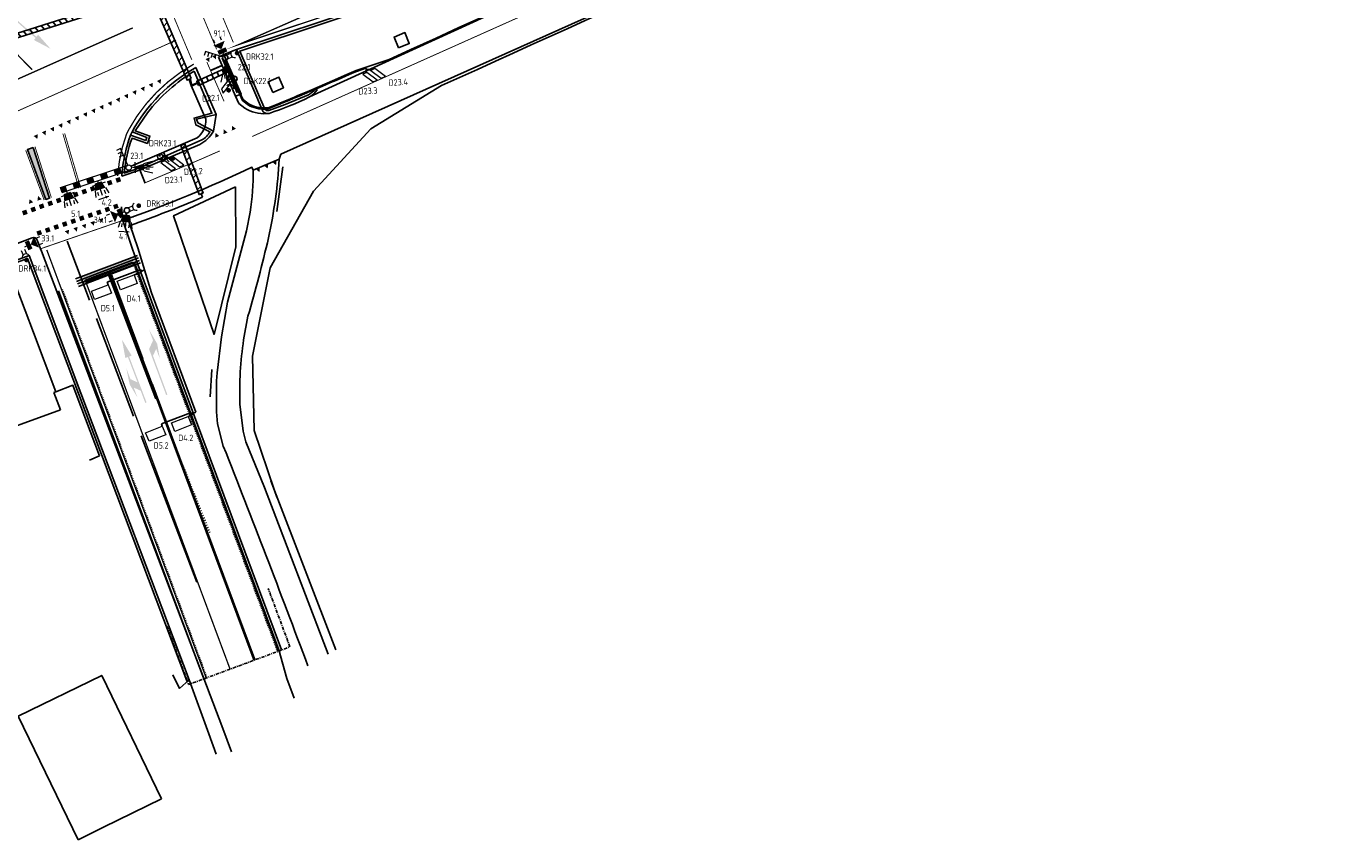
# Model space of a CAD drawing. Header units: metres. Extents: x 144112 to 146497, y 457631 to 458575.
# Tile 33 of 59: x 145889 to 146035, y 458180 to 458270. Entities that reach past the tile are written whole.
import ezdxf
from ezdxf.enums import TextEntityAlignment as Align

# ---------------------------------------------------------------- set-up
doc = ezdxf.new("R2010")
doc.units = ezdxf.units.M
doc.header["$LTSCALE"] = 0.25
for name, pattern in [('13', [1, 0.25, -0.75]), ('N225DO-1044A$0$PROFIEL', [3.9, 3, -0.3, 0.3, -0.3]), ('N237M200$0$030270', [0.75, 0.0675, -0.6825]), ('N237M200$0$050050', [0.25, 0.1175, -0.1325]), ('N237M200$0$11', [0.5, 0.25, -0.25]), ('N237M200$0$13', [1, 0.25, -0.75]), ('STIPPELFIJN', [0.375, 0.25, -0.125]), ('VW-1-3_STREEP', [4, 1, -3])]:
    doc.linetypes.add(name, pattern=pattern)
doc.layers.get('0').update_dxf_attribs({"linetype": 'CONTINUOUS', "lineweight": 0})
for name, color, linetype in [('B01_D', 1, 'CONTINUOUS'), ('B01_T', 1, 'CONTINUOUS'), ('INSTALLATIE-T-CODE', 1, 'CONTINUOUS'), ('KABEL-500', 3, 'CONTINUOUS'), ('LUS-T-CODE', 1, 'CONTINUOUS'), ('MASTEN', 7, 'CONTINUOUS'), ('MOF', 6, 'CONTINUOUS'), ('N237M200$0$TM-HULPLIJNEN', 252, 'CONTINUOUS'), ('N237M200$0$TM-L_03-27_10', 252, 'N237M200$0$030270'), ('N237M200$0$TM-L_05-05_10', 252, 'N237M200$0$050050'), ('N237M200$0$TM-L_1-1_15', 252, 'N237M200$0$11'), ('N237M200$0$TM-L_1-3_10', 252, 'N237M200$0$13'), ('N237M200$0$TM-L_C_10', 252, 'CONTINUOUS'), ('N237M200$0$TM-L_C_15', 252, 'CONTINUOUS'), ('N237M200$0$TM-L_C_20', 252, 'CONTINUOUS'), ('N237M200$0$TM-L_C_30', 252, 'CONTINUOUS'), ('N237M200$0$TM-PIJL', 252, 'CONTINUOUS'), ('N237M200$0$TM-SYMBOOL', 252, 'CONTINUOUS'), ('NW-WERKGRENS', 8, 'N225DO-1044A$0$PROFIEL'), ('ONDERGROND', 7, 'CONTINUOUS'), ('TER-T01', 3, 'CONTINUOUS'), ('TER-T02', 3, 'RASTER'), ('TM-L_1-3_30', 252, '13'), ('TM-L_C_10', 252, 'CONTINUOUS'), ('TM-L_C_30', 252, 'CONTINUOUS'), ('TM-PIJL', 252, 'CONTINUOUS'), ('VRI - BUIS', 1, 'CONTINUOUS'), ('VRI - INST-T-CODE', 1, 'CONTINUOUS'), ('VRI - Koppelkabel', 30, 'CONTINUOUS'), ('VRI - uitslijper', 1, 'CONTINUOUS'), ('VRI131 lussen$0$LUS-T-CODE', 1, 'CONTINUOUS'), ('WEG-NW-MARKERING', 7, 'STIPPELFIJN'), ('WEG-NW-MARKERING 1-3 STREEP BLOK 30CM', 7, 'VW-1-3_STREEP'), ('WEG-NW-MARKERING DOORGETROKKEN DIK 10', 7, 'CONTINUOUS'), ('WEG-NW-MARKERING DOORGETROKKEN DIK 15', 7, 'CONTINUOUS'), ('WEG-NW-MARKERING DOORGETROKKEN STOPSTREEP DIK 15', 8, 'CONTINUOUS'), ('WEG-NW-MARKERING_CONT', 7, 'CONTINUOUS'), ('WEG-NW-VERHARDING', 42, 'CONTINUOUS'), ('WEG-T01', 7, 'CONTINUOUS'), ('WEG-T21', 12, 'CONTINUOUS')]:
    doc.layers.add(name, color=color, linetype=linetype)
doc.layers.add('INSTALLATIE', color=3, linetype='CONTINUOUS', lineweight=0)
doc.layers.add('LUSSEN', color=7, linetype='CONTINUOUS', lineweight=0)
doc.styles.add('I020-1', font='ISO', dxfattribs={"height": 2})
doc.styles.add('ISO', font='ISO')
doc.styles.add('VRI131 lussen$0$I020-1', font='ISO', dxfattribs={"height": 2})
doc.linetypes.add('RASTER', pattern='A,0.25,-0.25,[150,BLOK.SHX,S=0.25,R=0,X=0,Y=0],-0.25,0.25', length=1)

# ---------------------------------------------------------------- blocks, each defined once
blk = doc.blocks.new('V_MAST')
blk.add_circle((0, 0), 0.3)
blk = doc.blocks.new('V_1X2')
blk.add_lwpolyline([(-1, 0), (1, 0), (1, -1), (-1, -1), (-1, 0)])
at = {"layer": 'LUS-T-CODE', "style": 'I020-1'}
blk.add_attdef('LUS', text='', height=1, rotation=270, dxfattribs=at).set_placement((0.02, -2.42), align=Align.MIDDLE)
blk = doc.blocks.new('V_1X1')
blk.add_lwpolyline([(1.49, 0.03), (1.52, -0.99), (-0.48, -1), (-0.5, 0), (1.49, 0.03)])
at = {"layer": 'LUS-T-CODE', "style": 'ISO'}
blk.add_attdef('LUS', text='', height=1, rotation=270, dxfattribs=at).set_placement((-0.02, -2.41), align=Align.MIDDLE)
blk = doc.blocks.new('V_3X20LNT_S')
for p, q in [((0.7, 0.58), (0.7, -0.58)), ((1.7, 0.4), (2.67, 0.66)), ((1.7, 0), (2.7, 0)), ((1.9, 0.2), (2.3, 0.2)), ((1.7, -0.4), (2.67, -0.66)), ((1.9, -0.2), (2.3, -0.2))]:
    blk.add_line(p, q)
blk.add_solid([(0.3, 0), (1.7, 0.4), (1.7, -0.4)])
at = {"layer": 'VRI - INST-T-CODE', "style": 'I020-1'}
blk.add_attdef('LNT', text='', height=1, dxfattribs=at).set_placement((4.13, 0), align=Align.MIDDLE)
blk = doc.blocks.new('V_VGLNT')
for p, q in [((0.55, 0), (0.3, 0)), ((1.95, 0.4), (2.35, 0.4)), ((1.95, -0.4), (2.35, -0.4))]:
    blk.add_line(p, q)
for points in [[(0.55, 0.5), (1.05, 0.5), (0.55, -0.5), (1.05, -0.5)], [(1.05, 0), (1.75, 0.7), (1.75, -0.7)]]:
    blk.add_solid(points)
at = {"layer": 'VRI - INST-T-CODE', "style": 'I020-1'}
blk.add_attdef('INST', text='', height=1, dxfattribs=at).set_placement((4.11, 0), align=Align.MIDDLE)
blk = doc.blocks.new('V_DRKW')
for p, q in [((0.22, 0.2), (0.77, 0.2)), ((0.21, -0.21), (0.76, -0.21))]:
    blk.add_line(p, q)
at = {"const_width": 0.259}
blk.add_lwpolyline([(1.29, -0.02, 1.135207), (1.55, -0.05, 0.843915)], format="xyb", close=True, dxfattribs=at)
blk.add_arc((1.13, -0.02), 0.422, 101.0944, 258.9056)
at = {"layer": 'VRI - INST-T-CODE', "style": 'I020-1'}
for tag, p in [('INST', (4.03, -0.01)), ('INST1', (4.03, -1.35))]:
    blk.add_attdef(tag, text='', height=1, dxfattribs=at).set_placement(p, align=Align.MIDDLE)
blk = doc.blocks.new('V_3X30LNT_S')
for p, q in [((0.3, 0), (1.98, 0)), ((1.3, 0.6), (1.98, 0.77)), ((1.5, 0.4), (1.9, 0.4)), ((1.3, -0.6), (1.98, -0.77)), ((1.5, -0.4), (1.9, -0.4))]:
    blk.add_line(p, q)
blk.add_solid([(0.5, 0.4), (0.5, -0.4), (1.3, 0.6), (1.3, -0.6)])
at = {"layer": 'INSTALLATIE'}
blk.add_line((0.7, 0.77), (0.7, -0.77), dxfattribs=at)
at = {"layer": 'INSTALLATIE-T-CODE', "style": 'I020-1'}
blk.add_attdef('LNT', text='', height=1, dxfattribs=at).set_placement((3.53, 0), align=Align.MIDDLE)
blk = doc.blocks.new('V_SECLNT')
for p, q in [((0.3, 0), (2.3, 0)), ((1.5, 0), (1.5, 0.5)), ((1.9, 0), (1.9, 0.5)), ((2.3, 0), (2.3, 0.5))]:
    blk.add_line(p, q)
blk = doc.blocks.new('V_20LNT')
for p, q in [((1.7, 0.4), (2.67, 0.66)), ((1.7, 0), (2.7, 0)), ((1.9, 0.2), (2.3, 0.2)), ((1.7, -0.4), (2.67, -0.66)), ((1.9, -0.2), (2.3, -0.2))]:
    blk.add_line(p, q)
blk.add_solid([(0.3, 0), (1.7, 0.4), (1.7, -0.4)])
at = {"layer": 'VRI - INST-T-CODE', "style": 'I020-1'}
blk.add_attdef('LNT', text='', height=1, dxfattribs=at).set_placement((4.13, 0), align=Align.MIDDLE)
blk = doc.blocks.new('N237M200$0$dbl')
at = {"layer": 'N237M200$0$TM-SYMBOOL'}
blk.add_hatch(color=256, dxfattribs=at).paths.add_polyline_path([(0, 0), (0.5, 0), (0.5, 0.5), (0, 0.5)])
blk = doc.blocks.new('N237M200$0$dht')
at = {"layer": 'N237M200$0$TM-SYMBOOL'}
blk.add_hatch(color=256, dxfattribs=at).paths.add_polyline_path([(0, 0), (0, 0.5), (0.47, 0.25)])
blk = doc.blocks.new('N237M200$0$vobuk')
at = {"layer": 'N237M200$0$TM-PIJL'}
h = blk.add_hatch(color=256, dxfattribs=at)
edge = h.paths.add_edge_path()
edge.add_line((5.49, -0.07), (5.45, 0.22))
edge.add_arc((-0.01, 50.08), 50.15, 270.0084, 276.2468, ccw=False)
edge.add_line((0, -0.08), (0, 0.07))
edge.add_arc((-0.01, 50.08), 50, 270.0084, 276.2434)
edge.add_line((5.43, 0.37), (5.39, 0.67))
edge.add_line((5.39, 0.67), (7.47, 0.56))
edge.add_line((7.47, 0.56), (5.49, -0.07))
blk = doc.blocks.new('N237_ondergrond1')
at = {"layer": 'N237M200$0$TM-SYMBOOL'}
blk.add_hatch(color=8, dxfattribs=at).paths.add_polyline_path([(145889.6, 458257), (145888.95, 458256.75), (145891, 458251.21), (145891.42, 458251.35)])
at = {"layer": 'TM-PIJL'}
for points in [[(145904.5, 458229.53), (145902.9, 458233.84), (145903.25, 458234.61), (145903.67, 458233.49), (145903.36, 458235.18), (145902.45, 458236.77), (145902.9, 458235.55), (145902.46, 458234.58), (145904.36, 458229.48)], [(145900.3, 458230.67), (145901.18, 458229.19), (145900.76, 458230.31), (145901.53, 458229.96), (145902.04, 458228.6), (145902.18, 458228.66), (145900.25, 458233.75), (145900.53, 458233.86), (145899.45, 458235.64), (145899.83, 458233.59), (145900.11, 458233.7), (145901.18, 458230.89), (145900.4, 458231.24), (145899.94, 458232.46)]]:
    blk.add_hatch(color=8, dxfattribs=at).paths.add_polyline_path(points)
at = {"layer": 'B01_D', "color": 8}
for points in [[(145889.62, 458236.44), (145887.79, 458241.3)], [(145892.11, 458229.83), (145889.62, 458236.44)], [(145891.88, 458229.75), (145892.11, 458229.83)], [(145892.63, 458227.83), (145891.88, 458229.75)], [(145883.44, 458224.5), (145892.63, 458227.83)], [(145903.83, 458184.6), (145897.21, 458198.32), (145887.92, 458193.8), (145894.58, 458180.07)]]:
    blk.add_lwpolyline(points, dxfattribs=at)
at = {"layer": 'B01_T', "color": 8}
for points in [[(145897.41, 458181.46), (145903.83, 458184.6)], [(145894.58, 458180.07), (145897.41, 458181.46)]]:
    blk.add_lwpolyline(points, dxfattribs=at)
at = {"layer": 'N237M200$0$TM-HULPLIJNEN', "color": 8}
blk.add_lwpolyline([(145889.6, 458257), (145891.42, 458251.35), (145891, 458251.21), (145888.95, 458256.75)], close=True, dxfattribs=at)
at = {"layer": 'N237M200$0$TM-L_03-27_10', "color": 8, "const_width": 0.1, "flags": 128}
blk.add_lwpolyline([(145913.92, 458258.21), (146068.12, 458327.19)], dxfattribs=at)
at = {"layer": 'N237M200$0$TM-L_05-05_10', "color": 8, "const_width": 0.1, "flags": 128}
for points in [[(145911.82, 458268.66), (145909.7, 458273.73)], [(145907.21, 458266.73), (145905.08, 458271.81)], [(145909.97, 458267.89), (145907.85, 458272.96)], [(145899.47, 458248.86), (145890.49, 458245.76)]]:
    blk.add_lwpolyline(points, dxfattribs=at)
at = {"layer": 'N237M200$0$TM-L_1-1_15', "color": 8, "const_width": 0.15, "flags": 128}
for points in [[(145889.48, 458265.63), (145883.17, 458272.05)], [(145900.65, 458270.28), (145883.29, 458262.54)]]:
    blk.add_lwpolyline(points, dxfattribs=at)
at = {"layer": 'N237M200$0$TM-L_1-3_10', "color": 8, "const_width": 0.1, "flags": 128}
blk.add_lwpolyline([(145905.47, 458268.91), (145878.99, 458257.07)], dxfattribs=at)
at = {"layer": 'N237M200$0$TM-L_C_10', "color": 8, "const_width": 0.1, "flags": 128}
for points in [[(145908.88, 458266.48), (145910.79, 458262.12)], [(145892.89, 458258.52), (145894.67, 458252.47)], [(145893.08, 458258.57), (145894.86, 458252.53)], [(145891.61, 458251.41), (145889.79, 458257.08)], [(145890.81, 458251.14), (145888.76, 458256.68)], [(145910.32, 458256.61), (145908.2, 458255.68), (145902.01, 458253.06)]]:
    blk.add_lwpolyline(points, dxfattribs=at)
at = {"layer": 'N237M200$0$TM-L_C_15', "color": 8, "const_width": 0.15, "flags": 128}
blk.add_lwpolyline([(146068.12, 458336.91), (145912.46, 458268.44), (145941.15, 458277.99), (145941.86, 458278.17), (145958.41, 458285.51), (145984.6, 458300.18)], dxfattribs=at)
blk.add_lwpolyline([(145907.42, 458266.25, 0.141171), (145900.18, 458258.93), (145899.97, 458258.51, 0.072809), (145898.98, 458253.82)], format="xyb", dxfattribs=at)
at = {"layer": 'N237M200$0$TM-L_C_20', "color": 8, "const_width": 0.2}
for points in [[(145909.29, 458265.54), (145910.57, 458266.1)], [(145901.45, 458254.47), (145902.03, 458253.01)]]:
    blk.add_lwpolyline(points, dxfattribs=at)
at = {"layer": 'N237M200$0$TM-L_C_30', "color": 8}
for p, q in [((145901.19, 458245), (145894.3, 458242.39)), ((145901.3, 458244.72), (145894.41, 458242.11)), ((145901.41, 458244.44), (145894.51, 458241.83)), ((145901.51, 458244.16), (145894.62, 458241.55))]:
    blk.add_line(p, q, dxfattribs=at)
for points in [[(145894.87, 458242.61), (145894.98, 458242.33), (145900.9, 458244.89), (145901, 458244.61)], [(145895.19, 458241.76), (145895.09, 458242.05), (145901.21, 458244.04), (145901.11, 458244.33)]]:
    blk.add_solid(points, dxfattribs=at)
at = {"layer": 'NW-WERKGRENS', "color": 8, "ltscale": 0.5, "flags": 128}
blk.add_lwpolyline([(145904.45, 458203.79), (145906.86, 458197.31), (145918.11, 458201.49), (145915.7, 458207.98)], dxfattribs=at)
blk.add_lwpolyline([(145904.45, 458203.79), (145906.86, 458197.31), (145918.11, 458201.49), (145915.7, 458207.98)], dxfattribs=at)
at = {"layer": 'TER-T01', "color": 8}
blk.add_lwpolyline([(145871.99, 458238.38), (145872.41, 458238.52), (145872.38, 458238.6), (145888.96, 458244.66), (145894.62, 458229.64), (145906.65, 458197.72), (145906.93, 458197.83)], dxfattribs=at)
at = {"layer": 'TER-T02', "color": 8, "flags": 128}
blk.add_lwpolyline([(145998.9, 458292.6, 0.001901), (145934.94, 458263.86), (145927.08, 458259.06), (145920.74, 458252.12), (145915.93, 458243.6), (145913.95, 458233.81), (145914.15, 458225.55), (145916.4, 458218.89)], format="xyb", dxfattribs=at)
for points in [[(145916.67, 458249.86), (145917.32, 458254.85)], [(145909.25, 458229.29), (145909.45, 458232.32)], [(145892.11, 458229.83), (145894.01, 458230.57), (145894.38, 458229.58), (145896.97, 458222.73)], [(145896.97, 458222.73), (145895.85, 458222.26)], [(145916, 458219.94), (145916.4, 458218.89)], [(145916.4, 458218.89), (145923.2, 458201.15)], [(145916.4, 458218.89), (145916.67, 458218.12)]]:
    blk.add_lwpolyline(points, dxfattribs=at)
at = {"layer": 'TM-L_1-3_30', "color": 8}
blk.add_line((145904.36, 458226.27), (145909.21, 458214.19), dxfattribs=at)
at = {"layer": 'TM-L_C_10', "color": 8}
for p, q in [((145893.37, 458246.57), (145895.86, 458240.01)), ((145897.88, 458243.07), (145903.2, 458229.04)), ((145898.06, 458243.14), (145903.39, 458229.11)), ((145896.63, 458237.98), (145900.74, 458227.14)), ((145901.58, 458224.93), (145907.75, 458208.67))]:
    blk.add_line(p, q, dxfattribs=at)
at = {"layer": 'TM-L_C_30', "color": 8}
blk.add_line((145900.85, 458244.19), (145895.1, 458242.01), dxfattribs=at)
at = {"layer": 'WEG-NW-MARKERING', "color": 8, "flags": 128}
for points in [[(145900.66, 458244.23), (145916.75, 458200.99)], [(145900.66, 458244.23), (145916.75, 458200.99)], [(145892.82, 458241.21), (145908.88, 458198.06)], [(145892.82, 458241.21), (145908.88, 458198.06)]]:
    blk.add_lwpolyline(points, dxfattribs=at)
at = {"layer": 'WEG-NW-MARKERING 1-3 STREEP BLOK 30CM', "color": 8, "ltscale": 0.25, "const_width": 0.3, "flags": 128}
blk.add_lwpolyline([(145914.17, 458200.03), (145902.78, 458230.66)], dxfattribs=at)
blk.add_lwpolyline([(145914.17, 458200.03), (145902.78, 458230.66)], dxfattribs=at)
at = {"layer": 'WEG-NW-MARKERING DOORGETROKKEN DIK 10', "color": 8, "const_width": 0.1, "flags": 128}
for points in [[(145897.99, 458243.24), (145901.63, 458233.44)], [(145897.99, 458243.24), (145901.63, 458233.44)], [(145898.17, 458243.31), (145901.82, 458233.51)], [(145898.17, 458243.31), (145901.82, 458233.51)]]:
    blk.add_lwpolyline(points, dxfattribs=at)
at = {"layer": 'WEG-NW-MARKERING DOORGETROKKEN DIK 15', "color": 8, "const_width": 0.15, "flags": 128}
for points in [[(145891.1, 458245.61), (145908.81, 458198.03)], [(145891.1, 458245.61), (145908.81, 458198.03)], [(145900.73, 458244.26), (145916.82, 458201.01)], [(145900.73, 458244.26), (145916.82, 458201.01)], [(145911.46, 458199.02), (145895.36, 458242.26)], [(145911.46, 458199.02), (145895.36, 458242.26)]]:
    blk.add_lwpolyline(points, dxfattribs=at)
at = {"layer": 'WEG-NW-MARKERING DOORGETROKKEN STOPSTREEP DIK 15', "color": 8, "const_width": 0.15, "flags": 128}
for points in [[(145900.66, 458244.23), (145895.36, 458242.26)], [(145900.66, 458244.23), (145895.36, 458242.26)], [(145895.47, 458241.98), (145900.76, 458243.95)], [(145895.47, 458241.98), (145900.76, 458243.95)]]:
    blk.add_lwpolyline(points, dxfattribs=at)
at = {"layer": 'WEG-NW-MARKERING_CONT', "color": 8, "const_width": 0.15, "flags": 128}
blk.add_lwpolyline([(145900.66, 458244.23), (145895.36, 458242.26)], dxfattribs=at)
blk.add_lwpolyline([(145900.66, 458244.23), (145895.36, 458242.26)], dxfattribs=at)
at = {"layer": 'WEG-NW-MARKERING_CONT', "color": 8, "flags": 128}
for points in [[(145900.66, 458244.23), (145895.36, 458242.26)], [(145900.66, 458244.23), (145895.36, 458242.26)], [(145900.76, 458243.95), (145895.47, 458241.98)], [(145900.76, 458243.95), (145895.47, 458241.98)], [(145900.76, 458243.95), (145895.47, 458241.98)], [(145900.76, 458243.95), (145895.47, 458241.98)]]:
    blk.add_lwpolyline(points, dxfattribs=at)
at = {"layer": 'WEG-NW-VERHARDING', "color": 8}
blk.add_line((145890.41, 458245.74), (145890.5, 458245.48), dxfattribs=at)
blk.add_line((145890.41, 458245.74), (145890.5, 458245.48), dxfattribs=at)
at = {"layer": 'WEG-NW-VERHARDING', "color": 8, "flags": 128}
for points in [[(145901.11, 458244.3), (145901.11, 458244.3), (145917.17, 458201.15)], [(145901.11, 458244.3), (145901.11, 458244.3), (145917.17, 458201.15)], [(145892.4, 458241.05), (145908.55, 458197.93)], [(145892.4, 458241.05), (145908.55, 458197.93)]]:
    blk.add_lwpolyline(points, dxfattribs=at)
at = {"layer": 'WEG-T01', "color": 8}
for points in [[(145916.93, 458255.69), (145917.11, 458256.24), (145999.54, 458293.19)], [(145941.29, 458277.56), (145912.17, 458267.87)], [(145949.9, 458276.16), (145920.29, 458262.6)], [(145910.17, 458267.04), (145910.76, 458267.33)], [(145912.17, 458267.87), (145910.76, 458267.33)], [(145912.08, 458262.68), (145912.7, 458262.92), (145910.76, 458267.33)], [(145909.9, 458260.64), (145907.64, 458265.86)], [(145912.08, 458262.68), (145910.17, 458267.04)], [(145909.9, 458260.64), (145907.74, 458260.14), (145907.88, 458259.73), (145909.61, 458258.79)], [(145909.61, 458258.79), (145909.9, 458260.64)], [(145900.4, 458258.35), (145902.12, 458257.75), (145902.22, 458258.09), (145900.57, 458258.72)], [(145900.57, 458258.72), (145900.4, 458258.35)], [(145914.04, 458254.48), (145916.93, 458255.69)], [(145899.53, 458248.88), (145899.4, 458250.38)], [(145899.53, 458248.88), (145901.11, 458244.3)], [(145871.91, 458238.62), (145871.85, 458238.79), (145872.25, 458238.93), (145872.29, 458238.85), (145889.13, 458245), (145894.9, 458229.7), (145906.93, 458197.83)], [(145901.11, 458244.3), (145900.85, 458244.19), (145916.86, 458201.17), (145917.78, 458197.99)], [(145906.93, 458197.83), (145905.85, 458196.87), (145905.12, 458198.37)], [(145906.93, 458197.83), (145909.11, 458191.83)], [(145917.78, 458197.99), (145918.58, 458195.79)], [(145909.11, 458191.83), (145909.93, 458189.58)], [(145911.63, 458189.82), (145910.64, 458192.41)]]:
    blk.add_lwpolyline(points, dxfattribs=at)
for points in [[(145930.16, 458268.06), (145929.67, 458269.26), (145930.88, 458269.75), (145931.37, 458268.54)], [(145916.2, 458263.11), (145915.68, 458264.3), (145916.88, 458264.82), (145917.39, 458263.62)]]:
    blk.add_lwpolyline(points, close=True, dxfattribs=at)
for points in [[(145912.17, 458267.87), (145915.08, 458261.09, 0.262586), (145915.52, 458260.75)], [(145907.64, 458265.86, 0.141171), (145900.57, 458258.72)], [(145915.52, 458260.75, -0.157875), (145913.1, 458261.36), (145912.45, 458261.88), (145912.08, 458262.68)], [(145920.29, 458262.6, -0.037329), (145915.8, 458260.78, -0.124994), (145915.52, 458260.75)], [(145899.44, 458253.79), (145901.41, 458254.46), (145908.11, 458257.33, 0.138573), (145909.61, 458258.79)], [(145900.4, 458258.35, 0.06688), (145899.46, 458254.17)], [(145916.93, 458255.69, -0.03809), (145915.73, 458246.95, -0.013179), (145913.45, 458238.23), (145912.96, 458235.61, 0.044383), (145912.55, 458228.46), (145912.92, 458225.47), (145913.22, 458224.29), (145915.27, 458219.2), (145922.36, 458200.67)], [(145899.46, 458254.17, 0.0059), (145899.44, 458253.79)], [(145899.53, 458248.88, 0.027113), (145913.89, 458254.8), (145914.04, 458254.48)], [(145914.04, 458254.48, -0.039983), (145913.7, 458249.79), (145913.3, 458247.72), (145911.17, 458239.81), (145910.51, 458235.95), (145910.03, 458231.93), (145909.97, 458231.05), (145909.95, 458227.62), (145910.08, 458226.28), (145910.71, 458223.81, -0.004629), (145920.11, 458199.38)], [(145910.64, 458192.41), (145890.5, 458245.48), (145890.05, 458246.68, 0.399724), (145889.47, 458246.95), (145865.66, 458237.96), (145846.8, 458230.79)]]:
    blk.add_lwpolyline(points, format="xyb", dxfattribs=at)
at = {"layer": 'WEG-T21', "color": 8}
for points in [[(145920.29, 458262.6, 0.087785), (145921.14, 458263.38), (145920.96, 458263.52, -0.099681), (145920.16, 458262.83), (145917.58, 458261.75), (145915.75, 458261.09), (145915.49, 458261.08), (145915.32, 458261.26), (145912.54, 458267.7), (145941.1, 458277.22), (145941.67, 458276.38), (145942.53, 458276.71), (145942.43, 458276.82)], [(145899.69, 458254.26, 0.001553), (145899.68, 458254.15), (145901.04, 458254.57), (145908.32, 458257.82, 0.13304), (145909.23, 458258.74), (145907.65, 458259.49), (145907.46, 458260.25), (145909.45, 458260.8), (145907.49, 458265.47)], [(145907.49, 458265.47, 0.092133), (145902.3, 458260.85), (145900.93, 458258.82), (145902.56, 458258.25), (145902.28, 458257.44), (145900.57, 458258.02, 0.058033), (145899.69, 458254.26)]]:
    blk.add_lwpolyline(points, format="xyb", dxfattribs=at)
blk.add_lwpolyline([(145910.57, 458266.9), (145912.26, 458263.07)], dxfattribs=at)
blk.add_lwpolyline([(145912.08, 458252.62), (145912.09, 458245.93), (145909.68, 458236.21), (145905.18, 458249.4)], close=True, dxfattribs=at)
at = {"layer": 'N237M200$0$TM-PIJL', "color": 8, "rotation": 314.5201353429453}
blk.add_blockref('N237M200$0$vobuk', (145885.88, 458272.89), dxfattribs=at)
at = {"layer": 'N237M200$0$TM-SYMBOOL', "color": 8}
for name, p, rotation in [('N237M200$0$dht', (145909.47, 458267.13), 293.0822305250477), ('N237M200$0$dht', (145908.73, 458266.81), 293.0822305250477), ('N237M200$0$dht', (145903.33, 458264.38), 294.078859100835), ('N237M200$0$dht', (145899.68, 458262.75), 294.078859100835), ('N237M200$0$dht', (145900.59, 458263.16), 294.078859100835), ('N237M200$0$dht', (145901.51, 458263.56), 294.078859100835), ('N237M200$0$dht', (145902.42, 458263.97), 294.078859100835), ('N237M200$0$dht', (145896.94, 458261.52), 294.078859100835), ('N237M200$0$dht', (145897.86, 458261.93), 294.078859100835), ('N237M200$0$dht', (145898.77, 458262.34), 294.078859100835), ('N237M200$0$dht', (145893.29, 458259.89), 294.078859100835), ('N237M200$0$dht', (145894.2, 458260.3), 294.078859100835), ('N237M200$0$dht', (145895.12, 458260.71), 294.078859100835), ('N237M200$0$dht', (145896.03, 458261.12), 294.078859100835), ('N237M200$0$dht', (145889.64, 458258.26), 294.078859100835), ('N237M200$0$dht', (145890.55, 458258.67), 294.078859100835), ('N237M200$0$dht', (145891.46, 458259.08), 294.078859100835), ('N237M200$0$dht', (145892.38, 458259.48), 294.078859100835), ('N237M200$0$dht', (145910.26, 458258.27), 113.082230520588), ('N237M200$0$dht', (145911.18, 458258.66), 113.082230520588), ('N237M200$0$dht', (145912.11, 458259.06), 113.082230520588), ('N237M200$0$dht', (145916.16, 458255.36), 292.6406378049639), ('N237M200$0$dht', (145914.31, 458254.59), 292.6406378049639), ('N237M200$0$dht', (145915.23, 458254.98), 292.6406378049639), ('N237M200$0$dbl', (145896.05, 458252.09), 19.05511464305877), ('N237M200$0$dbl', (145897, 458252.42), 19.05511464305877), ('N237M200$0$dbl', (145897.94, 458252.75), 19.05511464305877), ('N237M200$0$dbl', (145898.89, 458253.07), 19.05511464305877), ('N237M200$0$dht', (145889.59, 458250.9), 110.239377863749), ('N237M200$0$dht', (145890.53, 458251.24), 110.239377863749), ('N237M200$0$dbl', (145892.27, 458250.79), 19.05511464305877), ('N237M200$0$dbl', (145893.22, 458251.11), 19.05511464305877), ('N237M200$0$dbl', (145894.16, 458251.44), 19.05511464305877), ('N237M200$0$dbl', (145895.11, 458251.77), 19.05511464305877), ('N237M200$0$dbl', (145888.98, 458249.61), 109.1649503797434), ('N237M200$0$dbl', (145889.92, 458249.95), 109.1649503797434), ('N237M200$0$dbl', (145890.85, 458250.3), 109.1649503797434), ('N237M200$0$dbl', (145891.33, 458250.46), 19.05511464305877), ('N237M200$0$dbl', (145895.78, 458249.14), 19.05511464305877), ('N237M200$0$dbl', (145896.73, 458249.46), 19.05511464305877), ('N237M200$0$dbl', (145897.67, 458249.79), 19.05511464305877), ('N237M200$0$dbl', (145898.62, 458250.12), 19.05511464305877), ('N237M200$0$dht', (145898.78, 458249.64), 289.0496911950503), ('N237M200$0$dbl', (145892, 458247.83), 19.05511464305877), ('N237M200$0$dbl', (145892.94, 458248.16), 19.05511464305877), ('N237M200$0$dbl', (145893.89, 458248.48), 19.05511464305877), ('N237M200$0$dbl', (145894.83, 458248.81), 19.05511464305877), ('N237M200$0$dht', (145895, 458248.34), 289.0496911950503), ('N237M200$0$dht', (145895.94, 458248.66), 289.0496911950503), ('N237M200$0$dht', (145896.89, 458248.99), 289.0496911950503), ('N237M200$0$dbl', (145890.11, 458247.18), 19.05511464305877), ('N237M200$0$dbl', (145891.05, 458247.5), 19.05511464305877), ('N237M200$0$dht', (145893.11, 458247.68), 289.0496911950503), ('N237M200$0$dht', (145894.05, 458248.01), 289.0496911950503)]:
    blk.add_blockref(name, p, dxfattribs=dict(at, rotation=rotation))

msp = doc.modelspace()

# ---------------------------------------------------------------- hatches: boundary and pattern name
at = {"layer": 'VRI - BUIS'}
h = msp.add_hatch(dxfattribs=at)
h.set_pattern_fill('LINE', color=256, scale=0.2, angle=309.15, style=0)
h.set_pattern_definition([(309.15, (6.11607, -24.0116), (0.4924397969, 0.4009090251), [])])
h.paths.add_polyline_path([(145896.41, 458272.41), (145878.46, 458266.73), (145878.66, 458266.28), (145896.61, 458271.96)])
h = msp.add_hatch(dxfattribs=at)
h.set_pattern_fill('LINE', color=256, scale=0.2, angle=228.033, style=0)
h.paths.add_polyline_path([(145907.15, 458264.66), (145903.57, 458272.94), (145903.12, 458272.74), (145906.69, 458264.46)])
h = msp.add_hatch(dxfattribs=at)
h.set_pattern_fill('LINE', color=256, scale=0.2, angle=112.005, style=0)
h.paths.add_polyline_path([(145907.96, 458263.89), (145911.41, 458265.46), (145911.2, 458265.91), (145907.75, 458264.34)])
h = msp.add_hatch(dxfattribs=at)
h.set_pattern_fill('LINE', color=256, scale=0.2, angle=225.3868, style=0)
h.set_pattern_definition([(225.38678595, (-20999.42706, 7209.3124), (0.45203369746, -0.4459714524), [])])
h.paths.add_polyline_path([(145908.48, 458251.92), (145906.44, 458257.39), (145905.98, 458257.21), (145908.01, 458251.75)])

# ---------------------------------------------------------------- linework, layer by layer
at = {"layer": 'INSTALLATIE'}
for p, q in [((145892.61, 458252.54), (145900.11, 458255.04)), ((145892.8, 458251.98), (145900.3, 458254.47)), ((145892.8, 458251.98), (145892.61, 458252.54)), ((145896.89, 458251.21), (145897.99, 458251.58)), ((145899.1, 458247.69), (145900.26, 458247.61))]:
    msp.add_line(p, q, dxfattribs=at)
for points in [[(145898.01, 458251.58, 0, 0.35, 0), (145897.63, 458251.46, 0.35, 0.35, 0)], [(145900.28, 458247.61, 0, 0.35, 0), (145899.88, 458247.64, 0.35, 0.35, 0)]]:
    msp.add_lwpolyline(points, format="xyseb", dxfattribs=at)
for points in [[(145897.93, 458253.68), (145897.17, 458253.43), (145897.74, 458254.25), (145896.98, 458254)], [(145899.45, 458254.19), (145898.69, 458253.93), (145899.26, 458254.75), (145898.5, 458254.5)], [(145893.38, 458252.17), (145892.8, 458251.98), (145893.19, 458252.74), (145892.61, 458252.54)], [(145894.89, 458252.67), (145894.13, 458252.42), (145894.7, 458253.24), (145893.95, 458252.99)], [(145896.41, 458253.18), (145895.65, 458252.92), (145896.22, 458253.75), (145895.46, 458253.49)]]:
    msp.add_solid(points, dxfattribs=at)
at = {"layer": 'KABEL-500'}
for p, q in [((145911.31, 458265.68), (145911.31, 458265.68)), ((145911.61, 458264.65), (145911.73, 458264.7)), ((145908.76, 458260.14), (145907.14, 458263.87)), ((145907.85, 458264.12), (145907.17, 458263.81)), ((145900.46, 458254.92), (145907.79, 458258.06)), ((145906.16, 458257.36), (145906.19, 458257.29)), ((145908.25, 458251.83), (145908.39, 458251.45)), ((145901.72, 458243.3), (145901.96, 458243.4)), ((145907.33, 458227.43, 9.1), (145907.67, 458227.57, 9.1))]:
    msp.add_line(p, q, dxfattribs=at)
for points in [[(145910.87, 458266.67), (145911.9, 458264.32)], [(145906.91, 458264.56), (145907.14, 458263.87)], [(145911.94, 458264.61), (145911.8, 458264.55)], [(145911.9, 458264.32), (145912.53, 458262.88)], [(145904.08, 458256.47), (145904.29, 458255.96)], [(145901.22, 458245.82), (145899.89, 458249.72)], [(145901.22, 458245.82), (145902.73, 458240.85)], [(145907.67, 458227.57), (145902.73, 458240.85)]]:
    msp.add_lwpolyline(points, dxfattribs=at)
for points in [[(145926.62, 458265.67), (145926.53, 458265.79), (145925.5, 458265.45), (145924.95, 458265.21, -0.008334), (145915.63, 458261.25, -0.16044), (145915.49, 458261.25)], [(145915.49, 458261.25, -0.156079), (145913.39, 458261.77), (145912.85, 458262.2), (145912.53, 458262.89)], [(145900.36, 458248.33, 0.014946), (145908.39, 458251.45)]]:
    msp.add_lwpolyline(points, format="xyb", dxfattribs=at)
at = {"layer": 'KABEL-500', "elevation": 9.49}
msp.add_lwpolyline([(145903.7, 458255.97), (145903.57, 458256.25)], dxfattribs=at)
at = {"layer": 'KABEL-500'}
for centre, radius, start, end in [((145906.38, 458259.98), 2.38, 306.3406, 3.8345), ((145906.27, 458260.72), 3.06, 298.3713, 300.3602)]:
    msp.add_arc(centre, radius, start, end, dxfattribs=at)
at = {"layer": 'LUSSEN'}
for points in [[(145927.09, 458265.53), (145928.25, 458264.69), (145928.71, 458264.89), (145927.54, 458265.76)], [(145911.34, 458264.53), (145910.52, 458263.5), (145910.71, 458263.04), (145911.53, 458264.08)], [(145926.64, 458265.33), (145926.19, 458265.13), (145927.35, 458264.28), (145927.78, 458264.48)], [(145904.22, 458255.51), (145903.76, 458255.31), (145904.93, 458254.42), (145905.41, 458254.62)], [(145904.71, 458255.71), (145905.86, 458254.83), (145906.31, 458255.04), (145905.16, 458255.9)]]:
    msp.add_lwpolyline(points, close=True, dxfattribs=at)
at = {"layer": 'MOF', "const_width": 0.0673}
for points in [[(145926.65, 458265.7, 1.135207), (145926.61, 458265.64, 0.843915)], [(145904.32, 458255.99, 1.135207), (145904.28, 458255.93, 0.843915)], [(145901.72, 458243.33, -1.135207), (145901.7, 458243.27, -0.843915)]]:
    msp.add_lwpolyline(points, format="xyb", close=True, dxfattribs=at)
at = {"layer": 'MOF', "const_width": 0.0673, "elevation": 9.1}
msp.add_lwpolyline([(145907.33, 458227.46, -1.135207), (145907.31, 458227.4, -0.843915)], format="xyb", close=True, dxfattribs=at)
at = {"layer": 'VRI - BUIS', "flags": 128}
for points in [[(145896.41, 458272.41), (145878.46, 458266.73), (145878.66, 458266.28), (145896.61, 458271.96)], [(145907.15, 458264.66), (145903.57, 458272.94), (145903.12, 458272.74), (145906.69, 458264.46)], [(145907.96, 458263.89), (145911.41, 458265.46), (145911.2, 458265.91), (145907.75, 458264.34)], [(145908.48, 458251.92), (145906.44, 458257.39), (145905.98, 458257.21), (145908.01, 458251.75)]]:
    msp.add_lwpolyline(points, close=True, dxfattribs=at)
at = {"layer": 'VRI - Koppelkabel', "flags": 128}
for points in [[(145911.31, 458265.68), (145911.39, 458265.72), (145911.75, 458264.9), (145912.16, 458263.97), (145912.69, 458262.77), (145912.9, 458262.33), (145913.3, 458262.01), (145913.43, 458261.91), (145913.67, 458261.77), (145913.85, 458261.68), (145914.19, 458261.56), (145914.32, 458261.51), (145914.44, 458261.48), (145914.68, 458261.43), (145914.83, 458261.41), (145915.1, 458261.38), (145915.3, 458261.38), (145915.45, 458261.38), (145915.68, 458261.38), (145915.74, 458261.41), (145915.87, 458261.46), (145916.06, 458261.54), (145916.29, 458261.63), (145916.6, 458261.76), (145916.74, 458261.82), (145916.92, 458261.89), (145917.05, 458261.95), (145917.6, 458262.17), (145918.19, 458262.41), (145918.6, 458262.58), (145918.9, 458262.71), (145919.34, 458262.9), (145919.72, 458263.05), (145920.27, 458263.29), (145923.08, 458264.5), (145924.18, 458264.98), (145925.46, 458265.55), (145929.13, 458266.76), (145931.55, 458267.87), (145934.34, 458269.14), (145936.87, 458270.31), (145939.2, 458271.37)], [(145907.02, 458264.6), (145907.22, 458263.91), (145907.82, 458264.18)]]:
    msp.add_lwpolyline(points, dxfattribs=at)
at = {"layer": 'VRI - uitslijper'}
for p, q in [((145911.34, 458264.53), (145911.61, 458264.65)), ((145926.64, 458265.33), (145926.52, 458265.44)), ((145927.09, 458265.53), (145926.96, 458265.64)), ((145904.22, 458255.51), (145904.16, 458255.63)), ((145904.71, 458255.71), (145904.65, 458255.84)), ((145897.82, 458242.01), (145901.45, 458243.39)), ((145900.8, 458242.82), (145901.55, 458243.11)), ((145897.92, 458241.73), (145897.82, 458242.01)), ((145903.83, 458226.29, 9.1), (145907.06, 458227.52, 9.1)), ((145903.93, 458226.01, 9.1), (145903.83, 458226.29, 9.1)), ((145906.81, 458227.1, 9.1), (145907.17, 458227.24, 9.1))]:
    msp.add_line(p, q, dxfattribs=at)
for points in [[(145926.62, 458265.67), (145926.52, 458265.44)], [(145926.62, 458265.67), (145926.96, 458265.64)], [(145904.29, 458255.96), (145904.16, 458255.63)], [(145904.29, 458255.96), (145904.65, 458255.84)], [(145901.72, 458243.3), (145901.45, 458243.39)], [(145901.72, 458243.3), (145901.55, 458243.11)]]:
    msp.add_lwpolyline(points, dxfattribs=at)
at = {"layer": 'VRI - uitslijper', "elevation": 9.1}
for points in [[(145907.33, 458227.43), (145907.06, 458227.52)], [(145907.33, 458227.43), (145907.17, 458227.24)]]:
    msp.add_lwpolyline(points, dxfattribs=at)

# ---------------------------------------------------------------- block references
at = {"layer": 'INSTALLATIE'}
ref = msp.add_blockref('V_VGLNT', (145910.92, 458266.96), dxfattribs=dict(at, rotation=113.5136182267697))
ref.add_attrib('INST', '91.1', dxfattribs={"layer": 'VRI - INST-T-CODE', "color": 1, "height": 0.7, "style": 'I020-1'}).set_placement((145910.27, 458269.67), align=Align.MIDDLE)
for name, p, rotation in [('V_SECLNT', (145910.92, 458266.96), 161.9630530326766), ('V_SECLNT', (145900.21, 458254.75), 113.5136182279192), ('V_MAST', (145900.21, 458254.75), 293.513618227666)]:
    msp.add_blockref(name, p, dxfattribs=dict(at, rotation=rotation))
ref = msp.add_blockref('V_DRKW', (145910.92, 458266.96), dxfattribs=dict(at, rotation=23.51361822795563))
ref.add_attrib('INST', 'DRK32.1', dxfattribs={"layer": 'VRI - INST-T-CODE', "color": 1, "height": 0.7, "style": 'I020-1'}).set_placement((145914.75, 458267.09), align=Align.MIDDLE)
ref = msp.add_blockref('V_20LNT', (145910.92, 458266.96), dxfattribs=dict(at, rotation=273.997836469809))
ref.add_attrib('LNT', '22.1', dxfattribs={"layer": 'VRI - INST-T-CODE', "color": 1, "height": 0.7, "style": 'I020-1'}).set_placement((145913.01, 458265.92), align=Align.MIDDLE)
ref = msp.add_blockref('V_DRKW', (145911.94, 458264.61), dxfattribs=dict(at, rotation=245.3096079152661))
ref.add_attrib('INST', 'DRK22.1', dxfattribs={"layer": 'VRI - INST-T-CODE', "color": 1, "height": 0.7, "style": 'I020-1'}).set_placement((145914.49, 458264.38), align=Align.MIDDLE)
ref = msp.add_blockref('V_DRKW', (145903.7, 458255.97, 9.49), dxfattribs=dict(at, rotation=353.9080567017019))
ref.add_attrib('INST', 'DRK23.1', (145902.44, 458257.11, 9.49), dxfattribs={"layer": 'VRI - INST-T-CODE', "color": 1, "height": 0.7, "style": 'I020-1'})
ref = msp.add_blockref('V_3X20LNT_S', (145900.21, 458254.75), dxfattribs=dict(at, rotation=1.582042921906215))
ref.add_attrib('LNT', '23.1', dxfattribs={"layer": 'VRI - INST-T-CODE', "color": 1, "height": 0.7, "style": 'I020-1'}).set_placement((145901.09, 458256.06), align=Align.MIDDLE)
ref = msp.add_blockref('V_3X30LNT_S', (145896.64, 458253.57), dxfattribs=dict(at, rotation=288.3833671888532))
ref.add_attrib('LNT', '4.2', dxfattribs={"layer": 'VRI - INST-T-CODE', "color": 1, "height": 0.7, "style": 'I020-1'}).set_placement((145897.75, 458250.88), align=Align.MIDDLE)
ref = msp.add_blockref('V_3X30LNT_S', (145893.2, 458252.42), dxfattribs=dict(at, rotation=288.3833671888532))
ref.add_attrib('LNT', '5.1', dxfattribs={"layer": 'VRI - INST-T-CODE', "color": 1, "height": 0.7, "style": 'I020-1'}).set_placement((145894.31, 458249.63), align=Align.MIDDLE)
ref = msp.add_blockref('V_DRKW', (145900, 458250), dxfattribs=dict(at, rotation=23.51361822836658))
ref.add_attrib('INST', 'DRK33.1', dxfattribs={"layer": 'VRI - INST-T-CODE', "color": 1, "height": 0.7, "style": 'I020-1'}).set_placement((145903.68, 458250.77), align=Align.MIDDLE)
ref = msp.add_blockref('V_VGLNT', (145900, 458250), dxfattribs=dict(at, rotation=203.5136182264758))
ref.add_attrib('INST', '34.1', dxfattribs={"layer": 'VRI - INST-T-CODE', "color": 1, "height": 0.7, "style": 'I020-1'}).set_placement((145897.04, 458248.94), align=Align.MIDDLE)
ref = msp.add_blockref('V_3X30LNT_S', (145900, 458250), dxfattribs=dict(at, rotation=263.8951124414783))
ref.add_attrib('LNT', '4.1', dxfattribs={"layer": 'VRI - INST-T-CODE', "color": 1, "height": 0.7, "style": 'I020-1'}).set_placement((145899.62, 458247.12), align=Align.MIDDLE)
ref = msp.add_blockref('V_VGLNT', (145888.35, 458245.8), dxfattribs=dict(at, rotation=23.51361822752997))
ref.add_attrib('INST', '33.1', dxfattribs={"layer": 'VRI - INST-T-CODE', "color": 1, "height": 0.7, "style": 'I020-1'}).set_placement((145891.21, 458246.9), align=Align.MIDDLE)
ref = msp.add_blockref('V_DRKW', (145888.35, 458245.8), dxfattribs=dict(at, rotation=293.5136182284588))
ref.add_attrib('INST', 'DRK34.1', dxfattribs={"layer": 'VRI - INST-T-CODE', "color": 1, "height": 0.7, "style": 'I020-1'}).set_placement((145889.5, 458243.55), align=Align.MIDDLE)
at = {"layer": 'LUSSEN'}
ref = msp.add_blockref('V_1X2', (145899.86, 458242.47), dxfattribs=dict(at, rotation=20.78187521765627))
ref.add_attrib('LUS', 'D4.1', dxfattribs={"layer": 'LUS-T-CODE', "height": 0.7, "style": 'I020-1'}).set_placement((145900.74, 458240.21), align=Align.MIDDLE)
ref = msp.add_blockref('V_1X2', (145896.99, 458241.38), dxfattribs=dict(at, rotation=20.78187521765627))
ref.add_attrib('LUS', 'D5.1', dxfattribs={"layer": 'LUS-T-CODE', "height": 0.7, "style": 'I020-1'}).set_placement((145897.87, 458239.13), align=Align.MIDDLE)
ref = msp.add_blockref('V_1X1', (145905.42, 458226.55, 9.1), dxfattribs=dict(at, rotation=20.78187521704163))
ref.add_attrib('LUS', 'D4.2', dxfattribs={"layer": 'LUS-T-CODE', "height": 0.7, "style": 'ISO'}).set_placement((145906.54, 458224.72, 9.1), align=Align.MIDDLE)
ref = msp.add_blockref('V_1X1', (145902.55, 458225.46, 9.1), dxfattribs=dict(at, rotation=20.78187521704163))
ref.add_attrib('LUS', 'D5.2', dxfattribs={"layer": 'LUS-T-CODE', "height": 0.7, "style": 'ISO'}).set_placement((145903.8, 458223.88, 9.1), align=Align.MIDDLE)
at = {"layer": 'MASTEN', "rotation": 293.513618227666}
for p in [(145910.92, 458266.96), (145911.94, 458264.61), (145903.7, 458255.97, 9.49), (145900, 458250)]:
    msp.add_blockref('V_MAST', p, dxfattribs=at)
at = {"layer": 'ONDERGROND'}
msp.add_blockref('N237_ondergrond1', (0, 0), dxfattribs=at)

# ---------------------------------------------------------------- texts
at = {"layer": 'VRI131 lussen$0$LUS-T-CODE', "style": 'VRI131 lussen$0$I020-1'}
for tag, p in [('D23.4', (145930.14, 458264.24, 6.41)), ('D22.1', (145909.33, 458262.48, 6.41)), ('D23.3', (145926.79, 458263.27, 6.41)), ('D23.2', (145907.38, 458254.33, 6.41)), ('D23.1', (145905.19, 458253.4, 6.41))]:
    msp.add_attdef(tag, text='D', height=0.7, rotation=3.1434, dxfattribs=at).set_placement(p, align=Align.MIDDLE)

doc.saveas('drawing.dxf')
